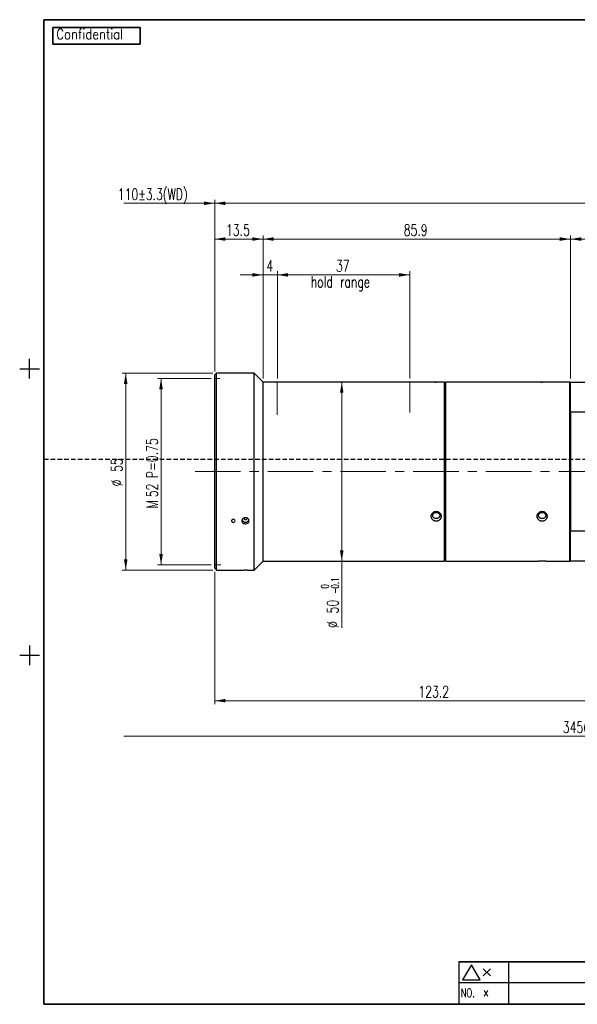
# Model space of a CAD drawing. Header units: millimetres. Extents: x 9 to 409, y 11 to 290.
# Tile 1 of 6: x 9 to 165, y 11 to 286. Entities that reach past the tile are written whole.
import ezdxf

# ---------------------------------------------------------------- set-up
doc = ezdxf.new("R2010")
doc.units = ezdxf.units.MM
doc.linetypes.add('CENTERX2', pattern=[20.32, 12.7, -2.54, 2.54, -2.54])
doc.linetypes.add('HIDDEN', pattern=[1.905, 1.27, -0.635])
doc.layers.add('図面枠', color=9, linetype='Continuous')
doc.layers.add('補助線', color=252, linetype='Continuous', plot=False)
doc.styles.add('SLDTEXTSTYLE13', font='TXT', dxfattribs={"width": 0.821457, "bigfont": 'bigfont'})
doc.styles.add('SLDTEXTSTYLE2', font='TXT', dxfattribs={"width": 0.7, "bigfont": 'bigfont'})
doc.dimstyles.new('SLDDIMSTYLE0', dxfattribs={"dimtxt": 3.638021, "dimasz": 3, "dimexe": 0, "dimexo": 0.0625, "dimgap": 0.909505, "dimtad": 3, "dimrnd": 1e-09, "dimzin": 12, "dimdsep": 46, "dimtxsty": 'SLDTEXTSTYLE2', "dimsah": 1, "dimcen": 0.09, "dimadec": 0, "dimazin": 3, "dimtfac": 1, "dimtdec": 3, "dimtofl": 0, "dimtmove": 0, "dimatfit": 3, "dimfxl": 1, "dimfrac": 2, "dimtolj": 1, "dimtzin": 12, "dimarcsym": 0})
doc.dimstyles.new('SLDDIMSTYLE4', dxfattribs={"dimtxt": 3.638021, "dimasz": 3, "dimexe": 0, "dimexo": 0.0625, "dimgap": 0.909505, "dimtad": 3, "dimrnd": 1e-09, "dimzin": 12, "dimdsep": 46, "dimtxsty": 'SLDTEXTSTYLE2', "dimblk2": 'NONE', "dimsah": 1, "dimcen": 0.09, "dimse1": 1, "dimadec": 0, "dimazin": 3, "dimtfac": 1, "dimtdec": 3, "dimtofl": 0, "dimtmove": 0, "dimatfit": 3, "dimfxl": 1, "dimfrac": 2, "dimtolj": 1, "dimtzin": 12, "dimarcsym": 0})
doc.dimstyles.new('SLDDIMSTYLE5', dxfattribs={"dimtxt": 3.638021, "dimasz": 3, "dimexe": 0, "dimexo": 0.0625, "dimgap": 0.909505, "dimtad": 3, "dimrnd": 1e-09, "dimzin": 12, "dimdsep": 46, "dimtxsty": 'SLDTEXTSTYLE2', "dimsah": 1, "dimcen": 0.09, "dimadec": 0, "dimazin": 3, "dimtfac": 1, "dimtdec": 3, "dimtmove": 0, "dimatfit": 0, "dimfxl": 1, "dimfrac": 2, "dimtolj": 1, "dimtzin": 12, "dimarcsym": 0})
doc.dimstyles.new('SLDDIMSTYLE6', dxfattribs={"dimtxt": 3.638021, "dimasz": 3, "dimexe": 0, "dimexo": 0.0625, "dimgap": 0.909505, "dimtad": 3, "dimdec": 1, "dimrnd": 1e-09, "dimzin": 12, "dimdsep": 46, "dimtxsty": 'SLDTEXTSTYLE2', "dimsah": 1, "dimcen": 0.09, "dimadec": 0, "dimazin": 3, "dimtfac": 1, "dimtdec": 3, "dimtofl": 0, "dimtmove": 0, "dimatfit": 3, "dimfxl": 1, "dimfrac": 2, "dimtolj": 1, "dimtzin": 12, "dimarcsym": 0})
doc.dimstyles.new('SLDDIMSTYLE7', dxfattribs={"dimtxt": 3.638021, "dimasz": 3, "dimexe": 0, "dimexo": 0.0625, "dimgap": 0.909505, "dimtad": 3, "dimrnd": 1e-09, "dimzin": 12, "dimdsep": 46, "dimtxsty": 'SLDTEXTSTYLE2', "dimsah": 1, "dimcen": 0.09, "dimadec": 0, "dimazin": 3, "dimtol": 1, "dimtm": 0.1, "dimtfac": 1, "dimtdec": 1, "dimtofl": 0, "dimtmove": 0, "dimatfit": 3, "dimfxl": 1, "dimfrac": 2, "dimtolj": 1, "dimarcsym": 0})

# ---------------------------------------------------------------- blocks, each defined once
blk = doc.blocks.new('Drawing View2')
at = {"color": 7, "linetype": 'Continuous', "lineweight": 25}
for p, q in [((-122.53, 47.5), (-123.03, 47)), ((-123.03, 20), (-123.03, 47)), ((-118.32, 47.5), (-122.53, 47.5)), ((-122.53, 20), (-122.53, 47.5)), ((-115.42, 47.5), (-117.33, 47.5)), ((-112.03, 47.5), (-113.43, 47.5)), ((-109.53, 45), (-112.03, 47.5)), ((-112.03, 20), (-112.03, 47.5)), ((-62.6, 45), (-109.53, 45)), ((-109.53, 20), (-109.53, 45)), ((-61.52, 44.96), (-61.13, 44.96)), ((-58.83, 45), (-59.66, 45)), ((-58.63, 44.8), (-58.83, 45)), ((-58.83, 20), (-58.83, 45)), ((-58.43, 45), (-58.63, 44.8)), ((-58.63, 20), (-58.63, 44.8)), ((-58.63, 20), (-58.63, 44.8)), ((-33, 45), (-58.43, 45)), ((-58.43, 20), (-58.43, 45)), ((-31.92, 44.96), (-31.53, 44.96)), ((-23.83, 45), (-30.06, 45)), ((-23.63, 44.8), (-23.83, 45)), ((-23.83, 20), (-23.83, 45)), ((-23.63, 36.58), (-23.63, 45)), ((-23.63, 45), (31.37, 45)), ((-23.63, 36.58), (-23.63, 3.42)), ((31.37, 36.58), (-23.63, 36.58)), ((-123.03, -7), (-123.03, 20)), ((-122.53, -7.5), (-122.53, 20)), ((-112.03, -7.5), (-112.03, 20)), ((-109.53, -5), (-109.53, 20)), ((-58.83, -5), (-58.83, 20)), ((-58.63, -4.8), (-58.63, 20)), ((-58.63, -4.8), (-58.63, 20)), ((-58.43, -5), (-58.43, 20)), ((-23.83, -5), (-23.83, 20)), ((-23.63, 3.42), (31.37, 3.42)), ((-23.63, -5), (-23.63, 3.42)), ((-112.03, -7.5), (-109.53, -5)), ((-109.53, -5), (-62.13, -5)), ((-60.14, -5), (-58.83, -5)), ((-58.83, -5), (-58.63, -4.8)), ((-58.63, -4.8), (-58.43, -5)), ((-58.43, -5), (-32.52, -5)), ((-30.53, -5), (-23.83, -5)), ((-23.83, -5), (-23.63, -4.8)), ((-0.35, -5), (-23.63, -5)), ((-123.03, -7), (-122.53, -7.5)), ((-122.53, -7.5), (-114.92, -7.5)), ((-113.93, -7.5), (-112.03, -7.5))]:
    blk.add_line(p, q, dxfattribs=at)
for centre, radius, start, end in [((-114.48, 6.86), 0.976, 201.2671, 272.9236), ((-114.43, 7.06), 0.503, 186.6254, 353.3746), ((-114.38, 6.86), 0.974, 267.0315, 339.5685)]:
    blk.add_arc(centre, radius, start, end, dxfattribs=at)
for points, knots in [([(-117.83, 47.5), (-117.89, 47.5), (-118, 47.5), (-118.15, 47.5), (-118.26, 47.5), (-118.32, 47.5), (-118.32, 47.5), (-118.32, 47.5)], [0, 0, 0, 0, 0.214813, 0.429626, 0.644461, 0.859311, 1, 1, 1, 1]), ([(-117.33, 47.5), (-117.33, 47.5), (-117.32, 47.5), (-117.36, 47.5), (-117.43, 47.5), (-117.56, 47.5), (-117.7, 47.5), (-117.79, 47.5), (-117.83, 47.5)], [0, 0, 0, 0, 0.006808, 0.221442, 0.436077, 0.650742, 0.865421, 1, 1, 1, 1]), ([(-114.43, 47.48), (-114.54, 47.48), (-114.77, 47.48), (-115.07, 47.49), (-115.29, 47.5), (-115.42, 47.5), (-115.42, 47.5), (-115.42, 47.5)], [0, 0, 0, 0, 0.214741, 0.429479, 0.644306, 0.859191, 1, 1, 1, 1]), ([(-113.43, 47.5), (-113.43, 47.5), (-113.41, 47.5), (-113.48, 47.5), (-113.64, 47.49), (-113.9, 47.49), (-114.18, 47.48), (-114.36, 47.48), (-114.43, 47.48)], [0, 0, 0, 0, 0.006301, 0.220839, 0.435377, 0.650038, 0.864754, 1, 1, 1, 1]), ([(-61.13, 44.96), (-61.32, 44.96), (-61.71, 44.96), (-62.2, 44.98), (-62.5, 44.99), (-62.63, 45), (-62.6, 45), (-62.6, 45)], [0, 0, 0, 0, 0.248002, 0.49705, 0.747741, 0.999658, 1, 1, 1, 1]), ([(-59.66, 45), (-59.66, 45), (-59.63, 45), (-59.76, 44.99), (-60.06, 44.98), (-60.47, 44.96), (-60.84, 44.96), (-61.03, 44.96), (-61.13, 44.96)], [0, 0, 0, 0, 0.000357, 0.251967, 0.502351, 0.751077, 0.875806, 1, 1, 1, 1]), ([(-31.53, 44.96), (-31.72, 44.96), (-32.11, 44.96), (-32.6, 44.98), (-32.9, 44.99), (-33.03, 45), (-33, 45), (-33, 45)], [0, 0, 0, 0, 0.248002, 0.49705, 0.747741, 0.999658, 1, 1, 1, 1]), ([(-30.06, 45), (-30.06, 45), (-30.03, 45), (-30.16, 44.99), (-30.46, 44.98), (-30.87, 44.96), (-31.24, 44.96), (-31.43, 44.96), (-31.53, 44.96)], [0, 0, 0, 0, 0.000357, 0.251967, 0.502351, 0.751077, 0.875806, 1, 1, 1, 1]), ([(-61.13, 6.23), (-61.23, 6.23), (-61.37, 6.24), (-61.56, 6.28), (-61.74, 6.34), (-61.95, 6.43), (-62.17, 6.59), (-62.33, 6.75), (-62.43, 6.89), (-62.49, 7.01), (-62.54, 7.13), (-62.58, 7.29), (-62.61, 7.5), (-62.58, 7.75), (-62.51, 7.96), (-62.43, 8.12), (-62.33, 8.26), (-62.17, 8.43), (-61.99, 8.57), (-61.82, 8.66), (-61.65, 8.74), (-61.42, 8.8), (-61.18, 8.82), (-60.99, 8.81), (-60.79, 8.79), (-60.61, 8.74), (-60.44, 8.66), (-60.27, 8.57), (-60.08, 8.43), (-59.93, 8.26), (-59.83, 8.12), (-59.75, 7.96), (-59.68, 7.75), (-59.65, 7.5), (-59.68, 7.29), (-59.72, 7.13), (-59.77, 7.01), (-59.83, 6.89), (-59.93, 6.75), (-60.09, 6.59), (-60.31, 6.43), (-60.52, 6.34), (-60.7, 6.28), (-60.84, 6.25), (-60.99, 6.23), (-61.08, 6.23), (-61.13, 6.23)], [0, 0, 0, 0, 0.030928, 0.046412, 0.062023, 0.093001, 0.124261, 0.155475, 0.17126, 0.186938, 0.202631, 0.218471, 0.249916, 0.281512, 0.312885, 0.328699, 0.344385, 0.375643, 0.406807, 0.422346, 0.437977, 0.468875, 0.499963, 0.515536, 0.531091, 0.561989, 0.577621, 0.593161, 0.624325, 0.655582, 0.671267, 0.687081, 0.718452, 0.750049, 0.781492, 0.797334, 0.813029, 0.828707, 0.844492, 0.875707, 0.906967, 0.937942, 0.953553, 0.969038, 0.984469, 1, 1, 1, 1]), ([(-61.13, 6.88), (-61.06, 6.88), (-60.93, 6.9), (-60.74, 6.94), (-60.57, 7.02), (-60.42, 7.12), (-60.29, 7.25), (-60.2, 7.4), (-60.14, 7.56), (-60.12, 7.73), (-60.14, 7.9), (-60.2, 8.06), (-60.29, 8.22), (-60.42, 8.36), (-60.57, 8.47), (-60.74, 8.55), (-60.93, 8.6), (-61.13, 8.62), (-61.33, 8.6), (-61.52, 8.55), (-61.69, 8.47), (-61.84, 8.36), (-61.97, 8.22), (-62.06, 8.06), (-62.12, 7.9), (-62.14, 7.73), (-62.12, 7.56), (-62.06, 7.4), (-61.97, 7.25), (-61.84, 7.12), (-61.69, 7.02), (-61.52, 6.94), (-61.33, 6.9), (-61.2, 6.88), (-61.13, 6.88)], [0, 0, 0, 0, 0.031214, 0.062522, 0.093674, 0.125011, 0.156191, 0.187474, 0.218745, 0.249914, 0.281235, 0.312379, 0.343696, 0.374918, 0.406159, 0.43747, 0.468618, 0.499998, 0.531377, 0.562525, 0.593835, 0.625075, 0.656298, 0.687617, 0.718762, 0.750082, 0.781253, 0.812521, 0.843803, 0.874982, 0.90632, 0.937474, 0.968782, 1, 1, 1, 1]), ([(-31.53, 6.23), (-31.63, 6.23), (-31.77, 6.24), (-31.96, 6.28), (-32.14, 6.34), (-32.35, 6.43), (-32.57, 6.59), (-32.73, 6.75), (-32.83, 6.89), (-32.89, 7.01), (-32.94, 7.13), (-32.98, 7.29), (-33.01, 7.5), (-32.98, 7.75), (-32.91, 7.96), (-32.83, 8.12), (-32.73, 8.26), (-32.57, 8.43), (-32.39, 8.57), (-32.22, 8.66), (-32.05, 8.74), (-31.82, 8.8), (-31.58, 8.82), (-31.39, 8.81), (-31.19, 8.79), (-31.01, 8.74), (-30.84, 8.66), (-30.67, 8.57), (-30.48, 8.43), (-30.33, 8.26), (-30.23, 8.12), (-30.15, 7.96), (-30.08, 7.75), (-30.05, 7.5), (-30.08, 7.29), (-30.12, 7.13), (-30.17, 7.01), (-30.23, 6.89), (-30.33, 6.75), (-30.49, 6.59), (-30.71, 6.43), (-30.92, 6.34), (-31.1, 6.28), (-31.24, 6.25), (-31.39, 6.23), (-31.48, 6.23), (-31.53, 6.23)], [0, 0, 0, 0, 0.030928, 0.046412, 0.062023, 0.093001, 0.124261, 0.155475, 0.17126, 0.186938, 0.202631, 0.218471, 0.249916, 0.281512, 0.312885, 0.328699, 0.344385, 0.375643, 0.406807, 0.422346, 0.437977, 0.468875, 0.499963, 0.515536, 0.531091, 0.561989, 0.577621, 0.593161, 0.624325, 0.655582, 0.671267, 0.687081, 0.718452, 0.750049, 0.781492, 0.797334, 0.813029, 0.828707, 0.844492, 0.875707, 0.906967, 0.937942, 0.953553, 0.969038, 0.984469, 1, 1, 1, 1]), ([(-31.53, 6.88), (-31.46, 6.88), (-31.33, 6.9), (-31.14, 6.94), (-30.97, 7.02), (-30.82, 7.12), (-30.69, 7.25), (-30.6, 7.4), (-30.54, 7.56), (-30.52, 7.73), (-30.54, 7.9), (-30.6, 8.06), (-30.69, 8.22), (-30.82, 8.36), (-30.97, 8.47), (-31.14, 8.55), (-31.33, 8.6), (-31.53, 8.62), (-31.73, 8.6), (-31.92, 8.55), (-32.09, 8.47), (-32.24, 8.36), (-32.37, 8.22), (-32.46, 8.06), (-32.52, 7.9), (-32.54, 7.73), (-32.52, 7.56), (-32.46, 7.4), (-32.37, 7.25), (-32.24, 7.12), (-32.09, 7.02), (-31.92, 6.94), (-31.73, 6.9), (-31.6, 6.88), (-31.53, 6.88)], [0, 0, 0, 0, 0.031214, 0.062522, 0.093674, 0.125011, 0.156191, 0.187474, 0.218745, 0.249914, 0.281235, 0.312379, 0.343696, 0.374918, 0.406159, 0.43747, 0.468618, 0.499998, 0.531377, 0.562525, 0.593835, 0.625075, 0.656298, 0.687617, 0.718762, 0.750082, 0.781253, 0.812521, 0.843803, 0.874982, 0.90632, 0.937474, 0.968782, 1, 1, 1, 1]), ([(-117.83, 5.82), (-117.96, 5.82), (-118.09, 5.87), (-118.28, 6.02), (-118.33, 6.14), (-118.33, 6.36), (-118.28, 6.48), (-118.09, 6.64), (-117.96, 6.69), (-117.7, 6.69), (-117.57, 6.64), (-117.38, 6.48), (-117.33, 6.36), (-117.33, 6.14), (-117.38, 6.02), (-117.57, 5.87), (-117.7, 5.82), (-117.83, 5.82)], [0, 0, 0, 0, 0.125, 0.125, 0.25, 0.25, 0.375, 0.375, 0.5, 0.5, 0.625, 0.625, 0.75, 0.75, 0.875, 0.875, 1, 1, 1, 1]), ([(-114.43, 5.39), (-114.56, 5.39), (-114.69, 5.42), (-114.93, 5.5), (-115.04, 5.56), (-115.23, 5.72), (-115.3, 5.82), (-115.4, 6.02), (-115.43, 6.14), (-115.43, 6.36), (-115.4, 6.48), (-115.3, 6.69), (-115.23, 6.78), (-115.04, 6.95), (-114.93, 7.01), (-114.69, 7.1), (-114.56, 7.13), (-114.3, 7.13), (-114.17, 7.1), (-113.93, 7.01), (-113.82, 6.95), (-113.63, 6.79), (-113.56, 6.69), (-113.46, 6.48), (-113.43, 6.37), (-113.43, 6.14), (-113.46, 6.02), (-113.56, 5.82), (-113.63, 5.72), (-113.91, 5.49), (-114.17, 5.39), (-114.43, 5.39)], [0, 0, 0, 0, 0.0625, 0.0625, 0.125, 0.125, 0.1875, 0.1875, 0.25, 0.25, 0.3125, 0.3125, 0.375, 0.375, 0.4375, 0.4375, 0.5, 0.5, 0.5625, 0.5625, 0.625, 0.625, 0.6875, 0.6875, 0.75, 0.75, 0.8125, 0.8125, 0.875, 0.875, 1, 1, 1, 1]), ([(-62.13, -5), (-62.13, -5), (-62.15, -5), (-62.08, -5), (-61.92, -4.99), (-61.66, -4.99), (-61.38, -4.98), (-61.2, -4.98), (-61.13, -4.98)], [0, 0, 0, 0, 0.006159, 0.22067, 0.435181, 0.649841, 0.864567, 1, 1, 1, 1]), ([(-61.13, -4.98), (-61.02, -4.98), (-60.79, -4.98), (-60.49, -4.99), (-60.27, -4.99), (-60.14, -5), (-60.14, -5), (-60.14, -5)], [0, 0, 0, 0, 0.214721, 0.429437, 0.644262, 0.859157, 1, 1, 1, 1]), ([(-31.53, -4.98), (-31.64, -4.98), (-31.87, -4.98), (-32.17, -4.99), (-32.39, -4.99), (-32.52, -5), (-32.52, -5), (-32.52, -5)], [0, 0, 0, 0, 0.214721, 0.429437, 0.644262, 0.859157, 1, 1, 1, 1]), ([(-30.53, -5), (-30.53, -5), (-30.51, -5), (-30.58, -5), (-30.74, -4.99), (-31, -4.99), (-31.28, -4.98), (-31.46, -4.98), (-31.53, -4.98)], [0, 0, 0, 0, 0.006159, 0.22067, 0.435181, 0.649841, 0.864567, 1, 1, 1, 1]), ([(-114.43, -7.5), (-114.49, -7.5), (-114.6, -7.5), (-114.75, -7.5), (-114.86, -7.5), (-114.92, -7.5), (-114.92, -7.5), (-114.92, -7.5)], [0, 0, 0, 0, 0.214813, 0.429626, 0.644461, 0.859311, 1, 1, 1, 1]), ([(-113.93, -7.5), (-113.93, -7.5), (-113.92, -7.5), (-113.96, -7.5), (-114.03, -7.5), (-114.16, -7.5), (-114.3, -7.5), (-114.39, -7.5), (-114.43, -7.5)], [0, 0, 0, 0, 0.006808, 0.221442, 0.436077, 0.650742, 0.865421, 1, 1, 1, 1])]:
    blk.add_open_spline(points, degree=3, knots=knots, dxfattribs=at)
blk = doc.blocks.new('_D_3')
at = {"color": 7, "linetype": 'Continuous', "lineweight": 0, "transparency": 16777216}
for p, q in [((62.72, 185.75), (47.72, 185.75)), ((48.72, 185.75), (48.72, 133.75)), ((62.72, 133.75), (47.72, 133.75))]:
    blk.add_line(p, q, dxfattribs=at)
at = {"color": 7, "linetype": 'Continuous', "lineweight": 18, "transparency": 16777216}
for points in [[(48.72, 185.75), (48.22, 182.75), (49.22, 182.75)], [(48.72, 133.75), (49.22, 136.75), (48.22, 136.75)]]:
    blk.add_solid(points, dxfattribs=at)
at = {"color": 7, "linetype": 'Continuous', "lineweight": 18, "transparency": 16777216, "attachment_point": 1, "rotation": 90, "style": 'SLDTEXTSTYLE2'}
for s, insert, char_height in [('P=0.75', (44.62, 157.91), 3.175), ('52', (44.62, 152.59), 3.175), ('M', (44.62, 149.45), 3.17)]:
    blk.add_mtext(s, dxfattribs=dict(at, insert=insert, char_height=char_height))
blk = doc.blocks.new('_D_6')
at = {"color": 7, "linetype": 'Continuous', "lineweight": 0, "transparency": 16777216}
for p, q in [((298.72, 149.55), (298.72, 84.83)), ((298.72, 85.83), (38.37, 85.83))]:
    blk.add_line(p, q, dxfattribs=at)
at = {"color": 7, "linetype": 'Continuous', "lineweight": 18, "transparency": 16777216}
blk.add_solid([(298.72, 85.83), (295.72, 86.33), (295.72, 85.33)], dxfattribs=at)
at = {"color": 7, "linetype": 'Continuous', "lineweight": 18, "transparency": 16777216, "insert": (161, 89.92), "char_height": 3.175, "attachment_point": 1, "style": 'SLDTEXTSTYLE2'}
blk.add_mtext('345(O/I)', dxfattribs=at)
blk = doc.blocks.new('_None')
blk = doc.blocks.new('_D_7')
at = {"color": 7, "linetype": 'Continuous', "lineweight": 0, "transparency": 16777216}
for p, q in [((63.72, 234.69), (38.37, 234.69)), ((63.72, 187.75), (63.72, 235.69))]:
    blk.add_line(p, q, dxfattribs=at)
at = {"color": 7, "linetype": 'Continuous', "lineweight": 18, "transparency": 16777216}
blk.add_solid([(63.72, 234.69), (60.72, 235.19), (60.72, 234.19)], dxfattribs=at)
at = {"color": 7, "linetype": 'Continuous', "lineweight": 18, "transparency": 16777216, "insert": (36.65, 238.78), "char_height": 3.175, "attachment_point": 1, "style": 'SLDTEXTSTYLE2'}
blk.add_mtext('110±3.3(WD)', dxfattribs=at)
blk = doc.blocks.new('_D_8')
at = {"color": 7, "linetype": 'Continuous', "lineweight": 0, "transparency": 16777216}
for p, q in [((77.22, 214.69), (70.87, 214.69)), ((77.22, 185.75), (77.22, 215.69)), ((81.22, 214.69), (77.22, 214.69)), ((81.22, 185.75), (81.22, 215.69)), ((81.22, 214.69), (87.57, 214.69))]:
    blk.add_line(p, q, dxfattribs=at)
at = {"color": 7, "linetype": 'Continuous', "lineweight": 18, "transparency": 16777216}
for points in [[(77.22, 214.69), (74.22, 215.19), (74.22, 214.19)], [(81.22, 214.69), (84.22, 214.19), (84.22, 215.19)]]:
    blk.add_solid(points, dxfattribs=at)
at = {"color": 7, "linetype": 'Continuous', "lineweight": 18, "transparency": 16777216, "insert": (78.16, 218.78), "char_height": 3.17, "attachment_point": 1, "style": 'SLDTEXTSTYLE2'}
blk.add_mtext('4', dxfattribs=at)
blk = doc.blocks.new('_D_9')
at = {"color": 7, "linetype": 'Continuous', "lineweight": 0, "transparency": 16777216}
for p, q in [((81.22, 185.75), (81.22, 215.69)), ((81.22, 214.69), (118.22, 214.69)), ((118.22, 185.75), (118.22, 215.69))]:
    blk.add_line(p, q, dxfattribs=at)
at = {"color": 7, "linetype": 'Continuous', "lineweight": 18, "transparency": 16777216}
for points in [[(81.22, 214.69), (84.22, 214.19), (84.22, 215.19)], [(118.22, 214.69), (115.22, 215.19), (115.22, 214.19)]]:
    blk.add_solid(points, dxfattribs=at)
at = {"color": 7, "linetype": 'Continuous', "lineweight": 18, "transparency": 16777216, "insert": (97.6, 218.78), "char_height": 3.175, "attachment_point": 1, "style": 'SLDTEXTSTYLE2'}
blk.add_mtext('37', dxfattribs=at)
blk = doc.blocks.new('_D_13')
at = {"color": 7, "linetype": 'Continuous', "lineweight": 0, "transparency": 16777216}
for p, q in [((63.22, 187.25), (37.85, 187.25)), ((38.85, 187.25), (38.85, 132.25)), ((63.22, 132.25), (37.85, 132.25))]:
    blk.add_line(p, q, dxfattribs=at)
at = {"color": 7, "linetype": 'Continuous', "lineweight": 18, "transparency": 16777216}
for points in [[(38.85, 187.25), (38.35, 184.25), (39.35, 184.25)], [(38.85, 132.25), (39.35, 135.25), (38.35, 135.25)]]:
    blk.add_solid(points, dxfattribs=at)
at = {"color": 7, "linetype": 'Continuous', "lineweight": 18, "transparency": 16777216, "char_height": 3.175, "attachment_point": 1, "rotation": 90, "style": 'SLDTEXTSTYLE2'}
for s, insert in [('55', (34.76, 159.64)), ('%%c', (34.76, 155.62))]:
    blk.add_mtext(s, dxfattribs=dict(at, insert=insert))
blk = doc.blocks.new('_D_14')
at = {"color": 7, "linetype": 'Continuous', "lineweight": 0, "transparency": 16777216}
for p, q in [((63.72, 187.75), (63.72, 225.69)), ((77.22, 185.75), (77.22, 225.69)), ((77.22, 224.69), (63.72, 224.69))]:
    blk.add_line(p, q, dxfattribs=at)
at = {"color": 7, "linetype": 'Continuous', "lineweight": 18, "transparency": 16777216}
for points in [[(63.72, 224.69), (66.72, 224.19), (66.72, 225.19)], [(77.22, 224.69), (74.22, 225.19), (74.22, 224.19)]]:
    blk.add_solid(points, dxfattribs=at)
at = {"color": 7, "linetype": 'Continuous', "lineweight": 18, "transparency": 16777216, "insert": (66.86, 228.78), "char_height": 3.175, "attachment_point": 1, "style": 'SLDTEXTSTYLE2'}
blk.add_mtext('13.5', dxfattribs=at)
blk = doc.blocks.new('_D_15')
at = {"color": 7, "linetype": 'Continuous', "lineweight": 0, "transparency": 16777216}
for p, q in [((77.22, 185.75), (77.22, 225.69)), ((163.12, 185.75), (163.12, 225.69)), ((77.22, 224.69), (163.12, 224.69))]:
    blk.add_line(p, q, dxfattribs=at)
at = {"color": 7, "linetype": 'Continuous', "lineweight": 18, "transparency": 16777216}
for points in [[(77.22, 224.69), (80.22, 224.19), (80.22, 225.19)], [(163.12, 224.69), (160.12, 225.19), (160.12, 224.19)]]:
    blk.add_solid(points, dxfattribs=at)
at = {"color": 7, "linetype": 'Continuous', "lineweight": 18, "transparency": 16777216, "insert": (116.56, 228.78), "char_height": 3.175, "attachment_point": 1, "style": 'SLDTEXTSTYLE2'}
blk.add_mtext('85.9', dxfattribs=at)
blk = doc.blocks.new('_D_16')
at = {"color": 7, "linetype": 'Continuous', "lineweight": 0, "transparency": 16777216}
for p, q in [((163.12, 185.75), (163.12, 225.69)), ((218.12, 185.75), (218.12, 225.69)), ((218.12, 224.69), (163.12, 224.69))]:
    blk.add_line(p, q, dxfattribs=at)
at = {"color": 7, "linetype": 'Continuous', "lineweight": 18, "transparency": 16777216}
for points in [[(163.12, 224.69), (166.12, 224.19), (166.12, 225.19)], [(218.12, 224.69), (215.12, 225.19), (215.12, 224.19)]]:
    blk.add_solid(points, dxfattribs=at)
at = {"color": 7, "linetype": 'Continuous', "lineweight": 18, "transparency": 16777216, "insert": (188.5, 228.78), "char_height": 3.175, "attachment_point": 1, "style": 'SLDTEXTSTYLE2'}
blk.add_mtext('55', dxfattribs=at)
blk = doc.blocks.new('_D_19')
at = {"color": 7, "linetype": 'Continuous', "lineweight": 0, "transparency": 16777216}
for p, q in [((63.72, 187.75), (63.72, 235.69)), ((63.72, 234.69), (281.19, 234.69)), ((281.19, 185.25), (281.19, 235.69))]:
    blk.add_line(p, q, dxfattribs=at)
at = {"color": 7, "linetype": 'Continuous', "lineweight": 18, "transparency": 16777216}
for points in [[(63.72, 234.69), (66.72, 234.19), (66.72, 235.19)], [(281.19, 234.69), (278.19, 235.19), (278.19, 234.19)]]:
    blk.add_solid(points, dxfattribs=at)
at = {"color": 7, "linetype": 'Continuous', "lineweight": 18, "transparency": 16777216, "insert": (167.79, 238.78), "char_height": 3.175, "attachment_point": 1, "style": 'SLDTEXTSTYLE2'}
blk.add_mtext('217.5', dxfattribs=at)
blk = doc.blocks.new('_D_21')
at = {"color": 7, "linetype": 'Continuous', "lineweight": 0, "transparency": 16777216}
for p, q in [((63.72, 131.75), (63.72, 94.76)), ((186.9, 127.95), (186.9, 94.76)), ((186.9, 95.76), (63.72, 95.76))]:
    blk.add_line(p, q, dxfattribs=at)
at = {"color": 7, "linetype": 'Continuous', "lineweight": 18, "transparency": 16777216}
for points in [[(63.72, 95.76), (66.72, 95.26), (66.72, 96.26)], [(186.9, 95.76), (183.9, 96.26), (183.9, 95.26)]]:
    blk.add_solid(points, dxfattribs=at)
at = {"color": 7, "linetype": 'Continuous', "lineweight": 18, "transparency": 16777216, "insert": (120.64, 99.86), "char_height": 3.175, "attachment_point": 1, "style": 'SLDTEXTSTYLE2'}
blk.add_mtext('123.2', dxfattribs=at)
blk = doc.blocks.new('_D_23')
at = {"color": 7, "linetype": 'Continuous', "lineweight": 0, "transparency": 16777216}
for p, q in [((99.22, 184.75), (99.22, 134.75)), ((99.22, 134.75), (99.22, 116.09))]:
    blk.add_line(p, q, dxfattribs=at)
at = {"color": 7, "linetype": 'Continuous', "lineweight": 18, "transparency": 16777216}
for points in [[(99.22, 184.75), (98.72, 181.75), (99.72, 181.75)], [(99.22, 134.75), (99.72, 137.75), (98.72, 137.75)]]:
    blk.add_solid(points, dxfattribs=at)
at = {"color": 7, "linetype": 'Continuous', "lineweight": 18, "transparency": 16777216, "attachment_point": 1, "rotation": 90, "style": 'SLDTEXTSTYLE2'}
for s, insert, char_height in [('0.1', (96.29, 127.05), 2.117), ('0', (93.47, 127.05), 2.12), ('-', (96.29, 125.64), 2.12), ('50', (95.13, 120.12), 3.175), ('%%c', (95.13, 116.09), 3.175)]:
    blk.add_mtext(s, dxfattribs=dict(at, insert=insert, char_height=char_height))

msp = doc.modelspace()

# ---------------------------------------------------------------- linework, layer by layer
at = {"color": 7, "linetype": 'Continuous', "lineweight": 35}
for p, q in [((18.477, 283.8209), (42.8678, 283.8209)), ((18.477, 279.1588), (18.477, 283.8209)), ((42.8678, 283.8209), (42.8678, 279.1588)), ((42.8678, 279.1588), (18.477, 279.1588))]:
    msp.add_line(p, q, dxfattribs=at)
at = {"color": 7, "linetype": 'CENTERX2', "lineweight": 18}
msp.add_line((58.2403, 159.7461), (217.6242, 159.7461), dxfattribs=at)
at = {"layer": '図面枠', "color": 7}
for p, q in [((408.9733, 285.963), (15.9733, 285.963)), ((15.9733, 285.963), (15.9733, 10.963)), ((15.9733, 285.963), (408.9733, 285.963)), ((15.9733, 10.963), (15.9733, 285.963)), ((131.9714, 22.8296), (231.8147, 22.8296)), ((145.8067, 22.8296), (131.9733, 22.8296)), ((131.9733, 22.8296), (131.9733, 16.9996)), ((191.8067, 22.8296), (145.8067, 22.8296)), ((145.8067, 22.8296), (145.8067, 16.9996)), ((131.9733, 19.918), (131.9733, 14.088)), ((135.4293, 21.9963), (133.0044, 17.7963)), ((137.8542, 17.7963), (135.4293, 21.9963)), ((138.7798, 20.9146), (140.7798, 18.9146)), ((138.7798, 18.9146), (140.7798, 20.9146)), ((131.9733, 16.9996), (131.9733, 10.963)), ((145.8067, 16.9996), (131.9733, 16.9996)), ((133.0044, 17.7963), (137.8542, 17.7963)), ((145.8067, 16.9996), (145.8067, 10.963)), ((191.8067, 16.9996), (145.8067, 16.9996)), ((15.9733, 10.963), (133.9733, 10.963)), ((408.9733, 10.963), (15.9733, 10.963)), ((131.9733, 10.963), (408.9733, 10.963))]:
    msp.add_line(p, q, dxfattribs=at)
at = {"layer": '図面枠', "color": 7, "lineweight": 18}
msp.add_line((231.8067, 10.963), (131.9733, 10.963), dxfattribs=at)
at = {"layer": '補助線', "color": 7}
for p, q in [((11.9733, 185.713), (11.9733, 191.213)), ((9.2233, 188.463), (14.7233, 188.463)), ((11.9733, 111.213), (11.9733, 105.713)), ((9.2233, 108.463), (14.7233, 108.463))]:
    msp.add_line(p, q, dxfattribs=at)
at = {"layer": '補助線', "color": 7, "linetype": 'Continuous', "lineweight": 18}
for p, q in [((63.7157, 185.7461), (65.1064, 185.7461)), ((81.2157, 184.7461), (81.2157, 175.6311)), ((118.2157, 184.7461), (118.2157, 176.2437)), ((63.7157, 133.7461), (65.4559, 133.7461))]:
    msp.add_line(p, q, dxfattribs=at)
at = {"layer": '補助線', "color": 7, "linetype": 'HIDDEN'}
msp.add_line((15.9733, 163.213), (408.9733, 163.213), dxfattribs=at)

# ---------------------------------------------------------------- block references
at = {"color": 7, "linetype": 'Continuous', "lineweight": 25}
msp.add_blockref('Drawing View2', (186.7457, 139.7461), dxfattribs=at)

# ---------------------------------------------------------------- texts
at = {"color": 7, "linetype": 'Continuous', "lineweight": 0, "insert": (90.5532, 214.3704), "char_height": 3.175, "attachment_point": 1, "style": 'SLDTEXTSTYLE2'}
msp.add_mtext('hold range', dxfattribs=at)
at = {"layer": '図面枠', "color": 7}
for s, insert, char_height, attachment_point, style in [('Confidential', (19.471, 283.3996), 2.910417, 1, 'SLDTEXTSTYLE13'), ('NO.', (134.4375, 15.3624), 2.38125, 2, 'SLDTEXTSTYLE2'), ('×', (139.4973, 15.3624), 2.3813, 2, 'SLDTEXTSTYLE2')]:
    msp.add_mtext(s, dxfattribs=dict(at, insert=insert, char_height=char_height, attachment_point=attachment_point, style=style))

# ---------------------------------------------------------------- dimensions: what is measured, and where the dimension line sits
at = {"color": 7, "linetype": 'Continuous', "lineweight": 18}
for base, p1, p2, text, picture, middle in [((38.3662, 234.689), (63.7157, 186.7461), (38.3662, 225.0987), '110±3.3(WD)', '_D_7', (48.7157, 234.689)), ((38.3662, 85.8273), (298.7157, 150.5461), (38.3662, 159.6131), '345(O/I)', '_D_6', (168.541, 85.8273))]:
    dim = msp.add_linear_dim(base=base, p1=p1, p2=p2, text=text, dimstyle='SLDDIMSTYLE4', dxfattribs=at)
    dim.commit()
    dim.dimension.update_dxf_attribs({"geometry": picture, "text_midpoint": middle, "dimtype": 160})
for base, p1, p2, dimstyle, picture, middle in [((281.1897, 234.689), (63.7157, 186.7461), (281.1897, 184.2461), 'SLDDIMSTYLE6', '_D_19', (172.4527, 234.689)), ((63.7157, 224.689), (77.2157, 184.7461), (63.7157, 186.7461), 'SLDDIMSTYLE0', '_D_14', (70.4657, 224.689)), ((163.1157, 224.689), (77.2157, 184.7461), (163.1157, 184.7461), 'SLDDIMSTYLE0', '_D_15', (120.1657, 224.689)), ((163.1157, 224.689), (218.1157, 184.7461), (163.1157, 184.7461), 'SLDDIMSTYLE0', '_D_16', (190.6157, 224.689)), ((77.2157, 214.689), (81.2157, 184.7461), (77.2157, 184.7461), 'SLDDIMSTYLE5', '_D_8', (79.2157, 214.689)), ((118.2157, 214.689), (81.2157, 184.7461), (118.2157, 184.7461), 'SLDDIMSTYLE0', '_D_9', (99.7157, 214.689)), ((63.7157, 95.7636), (186.8957, 128.9461), (63.7157, 132.7461), 'SLDDIMSTYLE6', '_D_21', (125.3057, 95.7636))]:
    dim = msp.add_linear_dim(base=base, p1=p1, p2=p2, dimstyle=dimstyle, dxfattribs=at)
    dim.commit()
    dim.dimension.update_dxf_attribs({"geometry": picture, "text_midpoint": middle, "dimtype": 160})
for base, p1, p2, text, dimstyle, picture, middle in [((38.8519, 132.2461), (64.2157, 187.2461), (64.2157, 132.2461), '%%c<>', 'SLDDIMSTYLE0', '_D_13', (38.8519, 159.7461)), ((48.7157, 133.7461), (63.7157, 185.7461), (63.7157, 133.7461), 'M<> P=0.75', 'SLDDIMSTYLE0', '_D_3', (48.7157, 159.7461)), ((99.2207, 134.7461), (77.2157, 184.7461), (77.2157, 134.7461), '%%c<>', 'SLDDIMSTYLE7', '_D_23', (99.2207, 123.2676))]:
    dim = msp.add_linear_dim(base=base, p1=p1, p2=p2, angle=90, text=text, dimstyle=dimstyle, dxfattribs=at)
    dim.commit()
    dim.dimension.update_dxf_attribs({"geometry": picture, "text_midpoint": middle, "dimtype": 160})

doc.saveas('drawing.dxf')
